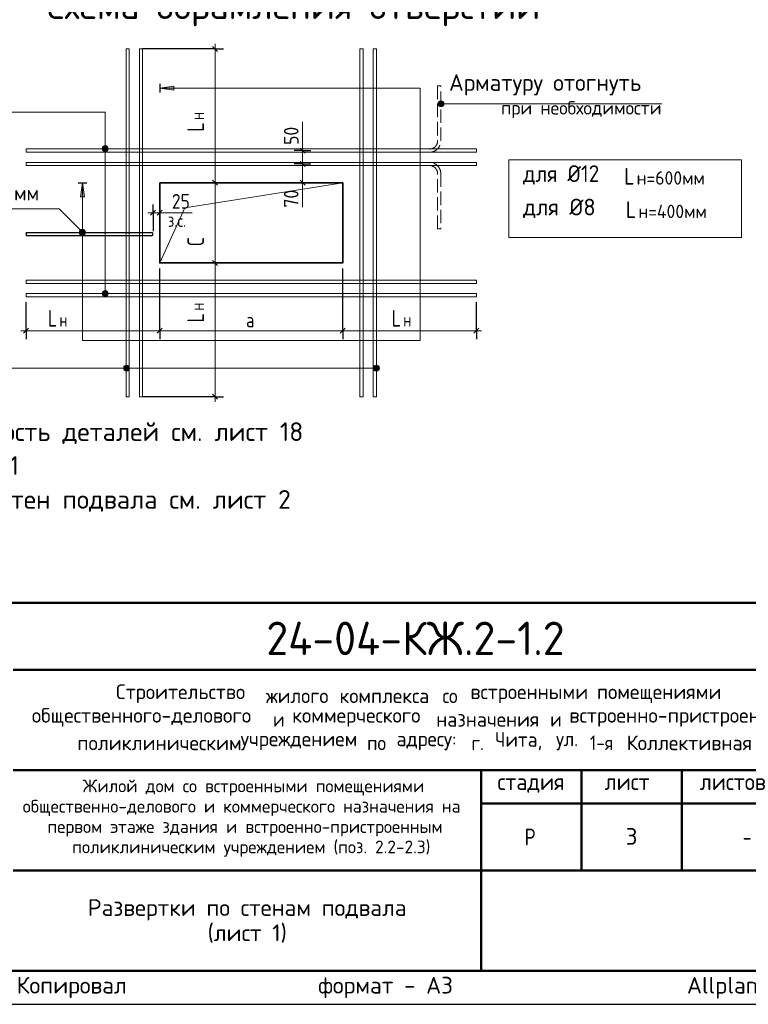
# Model space of a CAD drawing. Header units: millimetres. Extents: x 0 to 30446, y 0 to 14850.
# Tile 18 of 26: x 14798 to 20248, y 0 to 7358. Entities that reach past the tile are written whole.
import ezdxf

# ---------------------------------------------------------------- set-up
doc = ezdxf.new("R2010")
doc.units = ezdxf.units.MM
doc.linetypes.add('______2', pattern=[135, 100, -35])
for name, color, linetype, lineweight in [('Standard', 7, 'Continuous', 25), ('Арм.стержн.ниж.зоны 2й ряд', 7, '______2', 25), ('ЖБ Перекрытие средний уровень', 7, 'Continuous', 50), ('Надписи', 7, 'Continuous', 25), ('Позиционная метка линия выноска', 7, 'Continuous', 13), ('Размерная линия_ общее', 7, 'Continuous', 13), ('Текст_ общее', 7, 'Continuous', 25)]:
    doc.layers.add(name, color=color, linetype=linetype, lineweight=lineweight)
doc.styles.add('ISOCPEUR', font='txt')

msp = doc.modelspace()

# ---------------------------------------------------------------- hatches: boundary and pattern name
at = {"layer": 'Standard', "linetype": 'Continuous', "lineweight": 13, "transparency": 33554687}
for points in [[(15950.6, 6860.8), (15845.6, 6845.8), (15950.6, 6830.8)], [(17930.2, 6717.6), (17930.2, 6740.1), (17927.1, 6728.9)], [(17938.3, 6709.5), (17938.3, 6748.2), (17930.2, 6740.1)], [(17938.3, 6709.5), (17930.2, 6740.1), (17930.2, 6717.6)], [(17949.6, 6706.4), (17949.6, 6751.4), (17938.3, 6748.2)], [(17949.6, 6706.4), (17938.3, 6748.2), (17938.3, 6709.5)], [(17960.8, 6709.5), (17960.8, 6748.2), (17949.6, 6751.4)], [(17960.8, 6709.5), (17949.6, 6751.4), (17949.6, 6706.4)], [(17968.9, 6717.6), (17968.9, 6740.1), (17960.8, 6748.2)], [(17968.9, 6717.6), (17960.8, 6748.2), (17960.8, 6709.5)], [(17968.9, 6740.1), (17968.9, 6717.6), (17972.1, 6728.9)], [(15245.4, 5775.4), (15261.3, 5791.3), (15251.1, 5785.6)], [(15261.3, 5791.3), (15245.4, 5775.4), (15245.4, 5764)], [(15261.3, 5791.3), (15245.4, 5764), (15272.8, 5791.3)], [(15272.8, 5791.3), (15245.4, 5764), (15251.1, 5753.8)], [(15272.8, 5791.3), (15251.1, 5753.8), (15283, 5785.6)], [(15283, 5785.6), (15251.1, 5753.8), (15261.3, 5748.1)], [(15283, 5785.6), (15261.3, 5748.1), (15288.7, 5775.4)], [(15288.7, 5775.4), (15261.3, 5748.1), (15272.8, 5748.1)], [(15288.7, 5775.4), (15272.8, 5748.1), (15288.7, 5764)], [(15288.7, 5764), (15272.8, 5748.1), (15283, 5753.8)]]:
    msp.add_hatch(color=7, dxfattribs=at).paths.add_polyline_path(points)
msp.add_hatch(color=7, dxfattribs=at).paths.add_polyline_path([(15252.5, 6034.7), (15267.5, 6139.7), (15282.5, 6034.7)], flags=16)
at = {"layer": 'Текст_ общее', "linetype": 'Continuous', "lineweight": 13, "transparency": 33554687}
for points in [[(15415.2, 6393.7), (15460.2, 6393.7), (15457, 6405)], [(15415.2, 6393.7), (15457, 6405), (15418.3, 6405)], [(15418.3, 6405), (15457, 6405), (15448.9, 6413.1)], [(15418.3, 6405), (15448.9, 6413.1), (15426.4, 6413.1)], [(15426.4, 6413.1), (15448.9, 6413.1), (15437.7, 6416.2)], [(15418.3, 6382.5), (15460.2, 6393.7), (15415.2, 6393.7)], [(15418.3, 6382.5), (15457, 6382.5), (15460.2, 6393.7)], [(15426.4, 6374.4), (15457, 6382.5), (15418.3, 6382.5)], [(15426.4, 6374.4), (15448.9, 6374.4), (15457, 6382.5)], [(15448.9, 6374.4), (15426.4, 6374.4), (15437.7, 6371.2)], [(15415.2, 5311.7), (15460.2, 5311.7), (15457, 5323)], [(15415.2, 5311.7), (15457, 5323), (15418.3, 5323)], [(15418.3, 5300.5), (15460.2, 5311.7), (15415.2, 5311.7)], [(15418.3, 5323), (15457, 5323), (15448.9, 5331.1)], [(15418.3, 5323), (15448.9, 5331.1), (15426.4, 5331.1)], [(15418.3, 5300.5), (15457, 5300.5), (15460.2, 5311.7)], [(15426.4, 5292.4), (15457, 5300.5), (15418.3, 5300.5)], [(15426.4, 5331.1), (15448.9, 5331.1), (15437.7, 5334.2)], [(15426.4, 5292.4), (15448.9, 5292.4), (15457, 5300.5)], [(15448.9, 5292.4), (15426.4, 5292.4), (15437.7, 5289.2)], [(15578.2, 4742.8), (15578.2, 4765.3), (15575.1, 4754.1)], [(15586.3, 4734.7), (15586.3, 4773.4), (15578.2, 4765.3)], [(15586.3, 4734.7), (15578.2, 4765.3), (15578.2, 4742.8)], [(15597.6, 4731.6), (15597.6, 4776.6), (15586.3, 4773.4)], [(15597.6, 4731.6), (15586.3, 4773.4), (15586.3, 4734.7)], [(15608.8, 4734.7), (15608.8, 4773.4), (15597.6, 4776.6)], [(15608.8, 4734.7), (15597.6, 4776.6), (15597.6, 4731.6)], [(15616.9, 4742.8), (15616.9, 4765.3), (15608.8, 4773.4)], [(15616.9, 4742.8), (15608.8, 4773.4), (15608.8, 4734.7)], [(15616.9, 4765.3), (15616.9, 4742.8), (15620.1, 4754.1)], [(17447.2, 4742.8), (17447.2, 4765.3), (17444.1, 4754.1)], [(17455.3, 4734.7), (17455.3, 4773.4), (17447.2, 4765.3)], [(17455.3, 4734.7), (17447.2, 4765.3), (17447.2, 4742.8)], [(17466.6, 4731.6), (17466.6, 4776.6), (17455.3, 4773.4)], [(17466.6, 4731.6), (17455.3, 4773.4), (17455.3, 4734.7)], [(17477.8, 4734.7), (17477.8, 4773.4), (17466.6, 4776.6)], [(17477.8, 4734.7), (17466.6, 4776.6), (17466.6, 4731.6)], [(17485.9, 4742.8), (17485.9, 4765.3), (17477.8, 4773.4)], [(17485.9, 4742.8), (17477.8, 4773.4), (17477.8, 4734.7)], [(17485.9, 4765.3), (17485.9, 4742.8), (17489.1, 4754.1)]]:
    msp.add_hatch(color=7, dxfattribs=at).paths.add_polyline_path(points)

# ---------------------------------------------------------------- linework, layer by layer
at = {"layer": 'Standard', "color": 251, "linetype": 'Continuous', "lineweight": 13, "true_color": 0x494949, "transparency": 33554687}
for p, q in [((15950.6, 6860.8), (15845.6, 6845.8)), ((15845.6, 6845.8), (15845.6, 6845.8)), ((15845.6, 6845.8), (15845.6, 6845.8)), ((15845.6, 6845.8), (15845.6, 6845.8)), ((15845.6, 6845.8), (15950.6, 6830.8)), ((15950.6, 6830.8), (15950.6, 6860.8)), ((15950.6, 6845.8), (15958.1, 6845.8)), ((15252.5, 6034.7), (15267.5, 6139.7)), ((15267.5, 6139.7), (15267.5, 6139.7)), ((15267.5, 6139.7), (15267.5, 6139.7)), ((15267.5, 6139.7), (15267.5, 6139.7)), ((15267.5, 6139.7), (15282.5, 6034.7)), ((15282.5, 6034.7), (15252.5, 6034.7)), ((15267.5, 6034.7), (15267.5, 6027.2))]:
    msp.add_line(p, q, dxfattribs=at)
at = {"layer": 'Standard', "color": 7, "linetype": '______2', "lineweight": 13, "transparency": 33554687}
for p, q in [((17923.8, 6863.4), (17923.8, 6451.4)), ((17947.8, 6863.4), (17923.8, 6863.4)), ((17947.8, 6451.4), (17947.8, 6863.4)), ((17923.8, 5795.8), (17923.8, 6207.8)), ((17947.8, 6207.8), (17947.8, 5795.8)), ((17947.8, 5795.8), (17923.8, 5795.8))]:
    msp.add_line(p, q, dxfattribs=at)
at = {"layer": 'Standard', "color": 7, "linetype": 'Continuous', "lineweight": 13, "transparency": 33554687}
for p, q in [((17927.1, 6728.9), (17927.1, 6728.9)), ((17949.6, 6751.4), (17949.6, 6751.4)), ((19600.1, 6728.9), (17949.6, 6728.9)), ((17949.6, 6706.4), (17949.6, 6706.4)), ((17972.1, 6728.9), (17972.1, 6728.9)), ((16914.3, 6379.7), (16914.3, 6593.7)), ((16914.3, 6139.7), (16914.3, 5957.7)), ((15845.5, 5915.4), (16089.5, 5915.4)), ((15251.1, 5785.6), (15251.1, 5785.6)), ((15251.1, 5753.8), (15251.1, 5753.8)), ((15283, 5785.6), (15283, 5785.6)), ((15283, 5753.8), (15283, 5753.8))]:
    msp.add_line(p, q, dxfattribs=at)
at = {"layer": 'Standard', "color": 7, "linetype": 'Continuous', "lineweight": 50, "transparency": 33554687}
for p, q in [((11500, 3000), (20750, 3000)), ((14750, 2500), (20750, 2500)), ((14750, 1750), (20750, 1750)), ((18250, 1000), (18250, 1750)), ((19000, 1000), (19000, 1750)), ((19750, 1000), (19750, 1750)), ((18250, 1500), (20750, 1500)), ((14750, 1000), (20750, 1000)), ((18250, 250), (18250, 1000)), ((18250, 250), (18250, 1000))]:
    msp.add_line(p, q, dxfattribs=at)
at = {"layer": 'Standard', "color": 7, "linetype": 'Continuous', "lineweight": 25, "transparency": 33554687}
msp.add_line((11500, 250), (20750, 250), dxfattribs=at)
msp.add_line((11500, 250), (20750, 250), dxfattribs=at)
msp.add_line((11500, 250), (20750, 250), dxfattribs=at)
msp.add_lwpolyline([(0, 0), (21000, 0), (21000, 14850), (0, 14850), (0, 0)], close=True, dxfattribs=at)
at = {"layer": 'Standard', "color": 7, "linetype": 'Continuous', "lineweight": 50, "transparency": 33554687}
msp.add_lwpolyline([(1000, 14600), (20750, 14600), (20750, 250), (1000, 250), (1000, 14600)], close=True, dxfattribs=at)
at = {"layer": 'Standard', "color": 7, "linetype": 'Continuous', "lineweight": 13, "transparency": 33554687}
for points in [[(15617.6, 7139.7), (15617.6, 4539.7), (15593.6, 4539.7), (15593.6, 7139.7), (15617.6, 7139.7)], [(15717.6, 7139.7), (15717.6, 4539.7), (15693.6, 4539.7), (15693.6, 7139.7), (15717.6, 7139.7)], [(17342.6, 7139.7), (17342.6, 4539.7), (17366.6, 4539.7), (17366.6, 7139.7), (17342.6, 7139.7)], [(17442.6, 7139.7), (17442.6, 4539.7), (17466.6, 4539.7), (17466.6, 7139.7), (17442.6, 7139.7)], [(18214.6, 6367.7), (14845.6, 6367.7), (14845.6, 6391.7), (18214.6, 6391.7), (18214.6, 6367.7)], [(18214.6, 6267.7), (14845.6, 6267.7), (14845.6, 6291.7), (18214.6, 6291.7), (18214.6, 6267.7)], [(15845.6, 5539.7), (16033.7, 5951.6), (17214.6, 6139.7)], [(14228.6, 5944.1), (15092.7, 5944.1), (15267, 5769.7)], [(14849.6, 5767.7), (14849.6, 5743.7), (14845.6, 5743.7), (14845.6, 5767.7), (14849.6, 5767.7)], [(18214.6, 5411.7), (14845.6, 5411.7), (14845.6, 5387.7), (18214.6, 5387.7), (18214.6, 5411.7)], [(18214.6, 5311.7), (14845.6, 5311.7), (14845.6, 5287.7), (18214.6, 5287.7), (18214.6, 5311.7)]]:
    msp.add_lwpolyline(points, dxfattribs=at)
at = {"layer": 'Standard', "color": 251, "linetype": 'Continuous', "lineweight": 13, "true_color": 0x494949, "transparency": 33554687}
msp.add_lwpolyline([(15267.5, 6139.7), (15267.5, 4961.7), (17792.6, 4961.7), (17792.6, 6845.8), (15845.6, 6845.8)], dxfattribs=at)
at = {"layer": 'Standard', "color": 7, "linetype": 'Continuous', "lineweight": 25, "transparency": 33554687}
msp.add_lwpolyline([(15783.6, 5743.7), (14849.6, 5743.7), (14849.6, 5767.7), (15783.6, 5767.7)], dxfattribs=at)
at = {"layer": 'Standard', "color": 7, "linetype": 'Continuous', "lineweight": 13, "transparency": 33554687}
for centre in [(17949.6, 6728.9), (15267, 5769.7)]:
    msp.add_circle(centre, 22.5, dxfattribs=at)
at = {"layer": 'Standard', "color": 7, "linetype": '______2', "lineweight": 13, "transparency": 33554687}
for centre, radius, start, end in [((17863.8, 6451.4), 60, 270, 0), ((17863.8, 6451.4), 84, 270, 0), ((17863.8, 6207.8), 84, 0, 90), ((17863.8, 6207.8), 60, 0, 90)]:
    msp.add_arc(centre, radius, start, end, dxfattribs=at)
at = {"layer": 'Standard', "color": 7, "linetype": 'Continuous', "lineweight": 25, "transparency": 33554687}
msp.add_arc((15783.6, 5755.7), 12, 270, 90, dxfattribs=at)
at = {"layer": 'Арм.стержн.ниж.зоны 2й ряд', "color": 251, "linetype": 'Continuous', "lineweight": 25, "true_color": 0x494949, "transparency": 33554687}
for p, q in [((15845.6, 6877.8), (15845.6, 6813.8)), ((15235.5, 6139.7), (15299.5, 6139.7))]:
    msp.add_line(p, q, dxfattribs=at)
at = {"layer": 'ЖБ Перекрытие средний уровень', "color": 7, "linetype": 'Continuous', "lineweight": 35, "transparency": 33554687}
msp.add_lwpolyline([(15845.6, 6139.7), (17214.6, 6139.7), (17214.6, 5539.7), (15845.6, 5539.7), (15845.6, 6139.7)], dxfattribs=at)
at = {"layer": 'Позиционная метка линия выноска', "color": 38, "linetype": 'Continuous', "lineweight": 18, "true_color": 0x501e0f, "transparency": 33554687}
for p, q in [((18458, 6311.3), (18458, 5729.3)), ((20196, 6311.3), (18458, 6311.3)), ((20196, 5729.3), (20196, 6311.3)), ((18458, 5729.3), (20196, 5729.3))]:
    msp.add_line(p, q, dxfattribs=at)
at = {"layer": 'Размерная линия_ общее', "color": 253, "linetype": 'Continuous', "lineweight": -3, "true_color": 0xa0a0a0, "transparency": 33554687}
for p, q in [((16259.4, 7139.7), (15717.6, 7139.7)), ((16259.4, 7139.7), (16196.9, 7139.7)), ((16259.4, 7139.7), (16321.9, 7139.7)), ((16914.3, 6379.7), (16851.8, 6379.7)), ((16914.3, 6379.7), (16976.8, 6379.7)), ((16914.3, 6379.7), (16914.3, 6379.7)), ((16914.3, 6279.7), (16851.8, 6279.7)), ((16914.3, 6279.7), (16976.8, 6279.7)), ((16914.3, 6279.7), (16918, 6279.7)), ((16259.4, 6139.7), (16196.9, 6139.7)), ((16259.4, 6139.7), (16196.9, 6139.7)), ((16259.4, 6139.7), (16321.9, 6139.7)), ((16259.4, 6139.7), (16259.4, 6139.7)), ((16259.4, 6139.7), (16321.9, 6139.7)), ((16259.4, 6139.7), (16259.4, 6139.7)), ((16914.3, 6139.7), (16851.8, 6139.7)), ((16914.3, 6139.7), (16976.8, 6139.7)), ((16914.3, 6139.7), (16918, 6139.7)), ((15795.5, 5915.4), (15795.5, 5977.9)), ((15845.5, 5915.4), (15845.5, 5977.9)), ((15795.5, 5915.4), (15795.5, 5852.9)), ((15795.5, 5915.4), (15795.5, 5777.4)), ((15845.5, 5915.4), (15845.5, 5955.4)), ((15845.5, 5915.4), (15845.5, 5852.9)), ((16259.4, 5539.7), (16196.9, 5539.7)), ((16259.4, 5539.7), (16321.9, 5539.7)), ((16259.4, 5539.7), (16259.4, 5539.7)), ((15845.6, 5033.7), (15845.6, 5499.7)), ((17214.6, 5033.7), (17214.6, 5499.7)), ((14845.6, 5033.7), (14845.6, 5247.7)), ((18214.6, 5033.7), (18214.6, 5247.7)), ((14845.6, 5033.7), (14845.6, 5096.2)), ((15845.6, 5033.7), (15845.6, 5096.2)), ((15845.6, 5033.7), (15845.6, 5096.2)), ((17214.6, 5033.7), (17214.6, 5096.2)), ((18214.6, 5033.7), (18214.6, 5096.2)), ((14845.6, 5033.7), (14845.6, 4971.2)), ((15845.6, 5033.7), (15845.6, 4971.2)), ((15845.6, 5033.7), (15845.6, 4971.2)), ((15845.6, 5033.7), (15845.6, 5033.7)), ((17214.6, 5033.7), (17214.6, 4971.2)), ((18214.6, 5033.7), (18214.6, 4971.2)), ((16259.4, 4539.7), (15717.6, 4539.7)), ((16259.4, 4539.7), (16196.9, 4539.7)), ((16259.4, 4539.7), (16321.9, 4539.7))]:
    msp.add_line(p, q, dxfattribs=at)
at = {"layer": 'Размерная линия_ общее', "color": 7, "linetype": 'Continuous', "lineweight": 25, "transparency": 33554687}
for p, q in [((16240.7, 7158.5), (16278.2, 7121)), ((16933.1, 6361), (16895.6, 6398.5)), ((16933.1, 6261), (16895.6, 6298.5)), ((16240.7, 6158.5), (16278.2, 6121)), ((16278.2, 6121), (16240.7, 6158.5)), ((16933.1, 6121), (16895.6, 6158.5)), ((15814.2, 5934.2), (15776.7, 5896.7)), ((15864.2, 5934.2), (15826.7, 5896.7)), ((16278.2, 5521), (16240.7, 5558.5)), ((14864.3, 5052.5), (14826.8, 5015)), ((15864.3, 5052.5), (15826.8, 5015)), ((15826.8, 5015), (15864.3, 5052.5)), ((17195.8, 5015), (17233.3, 5052.5)), ((18195.8, 5015), (18233.3, 5052.5)), ((16278.2, 4521), (16240.7, 4558.5))]:
    msp.add_line(p, q, dxfattribs=at)
at = {"layer": 'Размерная линия_ общее', "color": 7, "linetype": 'Continuous', "lineweight": 13, "transparency": 33554687}
for p, q in [((16259.4, 7139.7), (16259.4, 7177.2)), ((16259.4, 7139.7), (16259.4, 6139.7)), ((16914.3, 6379.7), (16914.3, 6417.2)), ((16914.3, 6279.7), (16914.3, 6379.7)), ((16914.3, 6139.7), (16914.3, 6279.7)), ((16259.4, 6139.7), (16259.4, 6177.2)), ((16259.4, 6139.7), (16259.4, 6102.2)), ((16259.4, 5539.7), (16259.4, 6139.7)), ((16914.3, 6139.7), (16914.3, 6102.2)), ((15795.5, 5915.4), (15758, 5915.4)), ((15845.5, 5915.4), (15795.5, 5915.4)), ((15845.5, 5915.4), (15883, 5915.4)), ((16259.4, 4539.7), (16259.4, 5539.7)), ((14845.6, 5033.7), (14808.1, 5033.7)), ((15845.6, 5033.7), (14845.6, 5033.7)), ((15845.6, 5033.7), (15808.1, 5033.7)), ((15845.6, 5033.7), (15883.1, 5033.7)), ((15845.6, 5033.7), (17214.6, 5033.7)), ((17214.6, 5033.7), (18214.6, 5033.7)), ((18214.6, 5033.7), (18252.1, 5033.7)), ((16259.4, 4539.7), (16259.4, 4502.2))]:
    msp.add_line(p, q, dxfattribs=at)
at = {"layer": 'Текст_ общее', "color": 7, "linetype": 'Continuous', "lineweight": 13, "transparency": 33554687}
for p, q in [((15437.7, 6416.2), (15437.7, 6416.2)), ((15415.2, 6393.7), (15415.2, 6393.7)), ((15437.7, 6371.2), (15437.7, 6371.2)), ((15460.2, 6393.7), (15460.2, 6393.7)), ((15415.2, 5311.7), (15415.2, 5311.7)), ((15437.7, 5334.2), (15437.7, 5334.2)), ((15460.2, 5311.7), (15460.2, 5311.7)), ((15437.7, 5289.2), (15437.7, 5289.2)), ((15575.1, 4754.1), (15575.1, 4754.1)), ((15597.6, 4776.6), (15597.6, 4776.6)), ((17466.6, 4754.1), (15597.6, 4754.1)), ((15597.6, 4731.6), (15597.6, 4731.6)), ((15620.1, 4754.1), (15620.1, 4754.1)), ((17444.1, 4754.1), (17444.1, 4754.1)), ((17466.6, 4776.6), (17466.6, 4776.6)), ((17466.6, 4731.6), (17466.6, 4731.6)), ((17489.1, 4754.1), (17489.1, 4754.1))]:
    msp.add_line(p, q, dxfattribs=at)
for points in [[(15437.7, 6393.7), (15437.7, 6667.3), (14209.7, 6667.3)], [(15437.7, 5311.7), (15437.7, 6667.3), (14209.7, 6667.3)], [(15597.6, 4754.1), (15442.2, 4754.1), (14231.5, 4754.1)]]:
    msp.add_lwpolyline(points, dxfattribs=at)
for centre in [(15437.7, 6393.7), (15437.7, 5311.7), (15597.6, 4754.1), (17466.6, 4754.1)]:
    msp.add_circle(centre, 22.5, dxfattribs=at)

# ---------------------------------------------------------------- texts
at = {"layer": 'Standard', "color": 7, "linetype": 'Continuous', "lineweight": 13, "transparency": 33554687, "insert": (15000.1, 7435.6), "char_height": 200, "width": 3838.942, "attachment_point": 4, "style": 'ISOCPEUR'}
msp.add_mtext('\\A1;{\\fISOCPEUR|i0|b0;\\H200.000000;\\W1.000000;\\C7;Схема обрамления отверстий}\\P', dxfattribs=at)
at = {"layer": 'Standard', "color": 7, "linetype": 'Continuous', "lineweight": 25, "transparency": 33554687, "attachment_point": 7, "style": 'ISOCPEUR'}
for s, insert, char_height, width in [('\\W0.98;Арматуру отогнуть', (18009.4, 6791.9), 125, 1660.651), ('\\W0.98;при необходимости', (18399, 6621.9), 100, 1248.405), ('\\W0.93;для Ø12 ', (18563.8, 6125.3), 125, 745.511), ('\\W0.86; L', (19251.3, 6125.3), 125, 214.722), ('\\W0.96;н=600мм', (19412.5, 6125.3), 100, 557.726), ('\\W0.97;ш. 200 мм', (14276.8, 6007.4), 110, 723.943), ('\\W0.97;для Ø8  ', (18563.8, 5875.3), 125, 760.116), ('\\W0.86; L', (19263.8, 5875.3), 125, 214.718), ('\\W0.96;н=400мм', (19425, 5875.3), 100, 567.779), ('\\W0.77;L', (15008.9, 5063.9), 125, 134.81), ('\\W0.77;L', (17581.1, 5064.7), 125, 134.81), ('\\W0.78;н', (15095.6, 5063.9), 100, 108.801), ('\\W0.78;н', (17667.9, 5064.7), 100, 108.801), ('\\W0.98;Строительство ', (15518.6, 2250.8), 110, 1175.348), ('\\W0.96;жилого ', (16640.6, 2250.8), 110, 602.55), ('\\W0.97;комплекса ', (17190.6, 2250.8), 110, 823.039), ('\\W0.90;со ', (17960.6, 2250.8), 110, 258.739), ('\\W0.98;встроенными ', (18169.6, 2250.8), 110, 999.233), ('\\W0.98;помещениями', (19115.6, 2250.8), 110, 955.088), ('\\W0.99;общественного-делового ', (14888.9, 2074.8), 110, 1857.162), ('\\W0.87;и ', (16692.9, 2074.8), 110, 190.617), ('\\W0.98;коммерческого ', (16835.9, 2074.8), 110, 1131.214), ('\\W0.97;назначения ', (17913.9, 2074.8), 110, 905.516), ('\\W0.87;и ', (18766.4, 2074.8), 110, 190.609), ('\\W0.99;встроенно-пристроенным', (18909.4, 2074.8), 110, 1791.218), ('\\W0.95;Чита, ', (18353.9, 1898.8), 110, 508.778), ('\\W0.86;1-я ', (19063.4, 1898.8), 110, 322.299), ('\\W0.98;Коллективная', (19338.4, 1898.8), 110, 1021.088), ('\\W0.98;поликлиническим ', (15229.9, 1898.8), 110, 1274.191), ('\\W0.98;учреждением ', (16450.9, 1898.8), 110, 999.123), ('\\W0.91;по ', (17396.9, 1898.8), 110, 269.87), ('\\W0.96;адресу: ', (17616.9, 1898.8), 110, 613.612), ('\\W0.89;г. ', (18177.9, 1898.8), 110, 224.789), ('\\W0.92;ул. ', (18810.4, 1898.8), 110, 303.428), ('\\W0.99;стадия    лист     листов', (18371.3, 1581.1), 125, 2186.296), ('\\W0.80;Р', (18575, 1187.5), 125, 149.931), ('\\W0.78;-', (20206.2, 1187.5), 125, 135.997)]:
    msp.add_mtext(s, dxfattribs=dict(at, insert=insert, char_height=char_height, width=width))
at = {"layer": 'Standard', "color": 7, "linetype": 'Continuous', "lineweight": 25, "transparency": 33554687, "attachment_point": 7, "rotation": 90, "style": 'ISOCPEUR'}
for s, insert, char_height, width in [('\\W0.78;н', (16176.8, 6607.8), 100, 108.801), ('\\W0.77;L', (16176.8, 6521), 125, 134.806), ('\\W0.77;С', (16176.8, 5667.6), 125, 134.81), ('\\W0.78;н', (16176.8, 5182.4), 100, 108.801), ('\\W0.77;L', (16176.8, 5095.6), 125, 134.81)]:
    msp.add_mtext(s, dxfattribs=dict(at, insert=insert, char_height=char_height, width=width))
at = {"layer": 'Standard', "color": 7, "linetype": 'Continuous', "lineweight": 13, "transparency": 33554687, "insert": (11500, 4349.3), "char_height": 140, "width": 5441.45, "attachment_point": 1, "line_spacing_factor": 1.084337}
msp.add_mtext('\\A1;{\\fISOCPEUR|i0|b0;\\H139.999998;\\W1.000000;\\C7;1. Спецификацию элементов, ведомость деталей см. лист 18}\\P{\\fISOCPEUR|i0|b0;\\H139.999998;\\W1.000000;\\C7;Ведомость расхода стали см. лист 1.1}\\P{\\fISOCPEUR|i0|b0;\\H139.999998;\\W1.000000;\\C7;2. Опалубочный план конструкции стен подвала см. лист 2}\\P{\\fISOCPEUR|i0|b0;\\H139.999998;\\W1.000000;\\C7;3. Узлы см. лист 8}\\P{\\fISOCPEUR|i0|b0;\\H139.999998;\\W1.000000;\\C7;4. Сечения см. листы 9...12}\\P', dxfattribs=at)
at = {"layer": 'Standard', "color": 7, "linetype": 'Continuous', "lineweight": 50, "transparency": 33554687, "insert": (16642.6, 2609.1), "char_height": 250, "width": 2468.387, "attachment_point": 7, "style": 'ISOCPEUR'}
msp.add_mtext('\\W0.96;24-04-КЖ.2-1.2', dxfattribs=at)
at = {"layer": 'Standard', "color": 7, "linetype": 'Continuous', "lineweight": 18, "transparency": 33554687, "char_height": 95, "attachment_point": 7, "style": 'ISOCPEUR'}
for s, insert, width in [('\\W0.99;Жилой дом со встроенными помещениями', (15269.8, 1558.7), 2506.356), ('\\W0.99;общественно-делового и коммерческого назначения на', (14820.9, 1406.7), 3403.402), ('\\W0.99;первом этаже здания и встроенно-пристроенным', (15006.1, 1254.7), 3033.239), ('\\W0.99;поликлиническим учреждением (поз. 2.2-2.3)', (15191.4, 1102.7), 2662.626)]:
    msp.add_mtext(s, dxfattribs=dict(at, insert=insert, width=width))
at = {"layer": 'Standard', "color": 7, "linetype": 'Continuous', "lineweight": 25, "transparency": 33554687, "insert": (16500, 785.4), "char_height": 125, "width": 2477.188, "attachment_point": 2, "line_spacing_factor": 0.903614}
msp.add_mtext('\\A1;{\\fISOCPEUR|i0|b0;\\H125.000000;\\W1.000000;\\C7;Развертки по стенам подвала}\\P{\\fISOCPEUR|i0|b0;\\H125.000000;\\W1.000000;\\C7;(лист 1)}\\P', dxfattribs=at)
at = {"layer": 'Standard', "color": 8, "linetype": 'Continuous', "lineweight": 13, "transparency": 33554687, "insert": (20750, 123.9), "char_height": 125, "width": 5874.732, "attachment_point": 6, "style": 'ISOCPEUR'}
msp.add_mtext('\\A1;{\\fISOCPEUR|i0|b0;\\H125.000000;\\W1.000000;\\C8;Копировал                  формат - А3                      Allplan 2024}\\P', dxfattribs=at)
at = {"layer": 'Надписи', "color": 7, "linetype": 'Continuous', "lineweight": 13, "transparency": 33554687, "insert": (19375, 1255), "char_height": 125, "width": 136.111, "attachment_point": 5, "style": 'ISOCPEUR'}
msp.add_mtext('\\A1;{\\fISOCPEUR|i0|b0;\\H125.000000;\\W1.000000;\\C7;3}\\P', dxfattribs=at)
at = {"layer": 'Размерная линия_ общее', "color": 7, "linetype": 'Continuous', "lineweight": 25, "transparency": 33554687, "char_height": 110, "attachment_point": 7, "rotation": 90, "style": 'ISOCPEUR'}
for s, insert, width in [('\\W0.87;50', (16884.3, 6422.2), 201.966), ('\\W0.87;70', (16884.3, 5954.2), 201.962)]:
    msp.add_mtext(s, dxfattribs=dict(at, insert=insert, width=width))
at = {"layer": 'Размерная линия_ общее', "color": 7, "linetype": 'Continuous', "lineweight": 25, "transparency": 33554687, "char_height": 110, "attachment_point": 7, "style": 'ISOCPEUR'}
for s, insert, width in [('\\W0.87;25', (15936.4, 5945.4), 201.966), ('\\W0.80;а', (16491.6, 5058.7), 131.937)]:
    msp.add_mtext(s, dxfattribs=dict(at, insert=insert, width=width))
at = {"layer": 'Размерная линия_ общее', "color": 7, "linetype": 'Continuous', "lineweight": 18, "transparency": 33554687, "insert": (15906.7, 5809.6), "char_height": 90, "width": 206.974, "attachment_point": 7, "style": 'ISOCPEUR'}
msp.add_mtext('\\W0.90;з.с.', dxfattribs=at)

doc.saveas('drawing.dxf')
